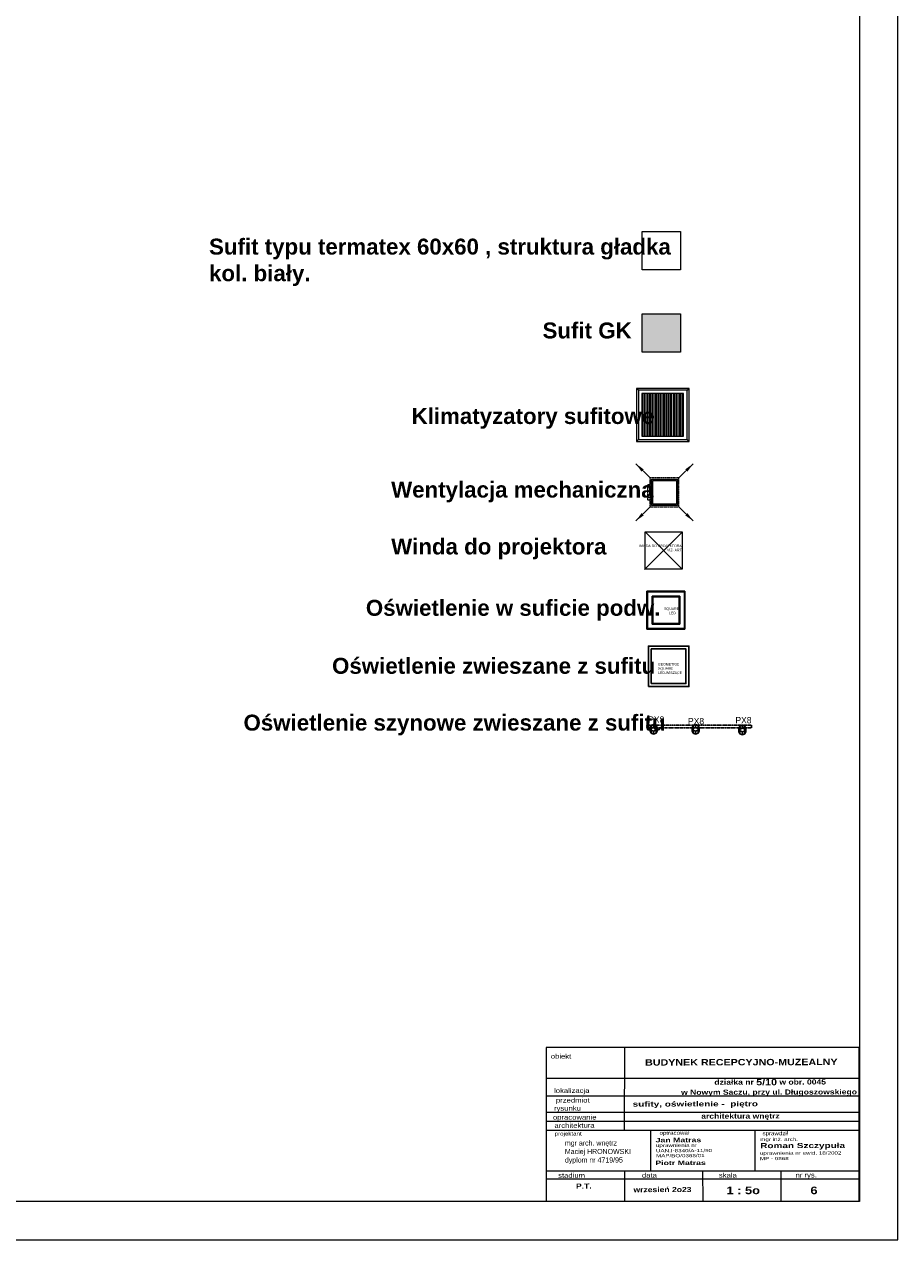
# Model space of a CAD drawing. Header units: millimetres. Extents: x -9038497 to 54128, y -10570064 to 59476.
# Tile 68 of 135: x 40791 to 42160, y 23154 to 25059. Entities that reach past the tile are written whole.
import ezdxf

# ---------------------------------------------------------------- set-up
doc = ezdxf.new("R2010")
doc.units = ezdxf.units.MM
doc.header["$LTSCALE"] = 0.8
doc.linetypes.add('Dash', pattern=[0.435, 0.3175, -0.1175])
doc.linetypes.add('HIDDEN2', pattern=[0.1875, 0.125, -0.0625])
for name, color, linetype, lineweight in [('0 proj_wentylacja', 233, 'Continuous', 0), ('0 proj_widok widok widok', 7, 'Continuous', 0), ('O_lampy', 190, 'Continuous', 30), ('OPIS', 122, 'Continuous', 18), ('proj_opis 0.30', 120, 'Continuous', 30)]:
    doc.layers.add(name, color=color, linetype=linetype, lineweight=lineweight)
for name, color, linetype in [('1', 7, 'Continuous'), ('FLUID-N1-INS', 7, 'Continuous'), ('Oprawa_02', 2, 'Continuous'), ('Oprawa_08', 2, 'Continuous')]:
    doc.layers.add(name, color=color, linetype=linetype)
doc.styles.add('arial', font='arial.ttf', dxfattribs={"height": 14})
doc.styles.add('ARIAL_CE', font='arial.ttf', dxfattribs={"height": 15})
doc.styles.add('ARIAL_WYM50', font='arial.ttf', dxfattribs={"height": 15})
doc.styles.add('courier', font='stylu.ttf')
doc.styles.add('FDBES', font='simplex.shx')
doc.styles.get("Standard").update_dxf_attribs({"font": 'g12f13.shx', "width": 0.8, "height": 10})
doc.styles.add('WYMIAR-20', font='ARIALN.TTF', dxfattribs={"height": 4})
doc.styles.add('WYMIAR-50', font='ARIALN.TTF', dxfattribs={"height": 10})
doc.dimstyles.new('FDBES', dxfattribs={"dimscale": 50, "dimtxt": 4, "dimasz": 2.5, "dimexe": 0.8, "dimexo": 2, "dimgap": 1, "dimtad": 1, "dimdsep": 46, "dimtxsty": 'FDBES', "dimcen": 2.5, "dimclrd": 4, "dimclre": 5, "dimadec": 0, "dimazin": 0, "dimtfac": 1, "dimtmove": 0, "dimatfit": 3, "dimfxl": 1, "dimarcsym": 0})

# ---------------------------------------------------------------- blocks, each defined once
blk = doc.blocks.new('G$CC161A1DE')
at = {"layer": 'OPIS', "width": 743.088, "attachment_point": 1, "rotation": 0.1544, "style": 'courier'}
for s, insert, char_height in [('{\\W1.4;\\fArial|b0|i0|c238|p34;\\H0.555556x;mgr inż. arch.\\P\\fArial|b1|i0|c238|p34;\\H1.599999x;Roman Szczypuła}', (0.9, 70.4), 18), ('{\\fArial|b0|i0|c238|p34;\\W1.4;uprawnienia nr ewid. 18/2002}', (0, 27.2), 10), ('{\\fArial|b0|i0|c238|p34;\\W1.4;MP - 0868}', (0, 10.1), 10)]:
    blk.add_mtext(s, dxfattribs=dict(at, insert=insert, char_height=char_height))
blk = doc.blocks.new('G$C0830A37A')
at = {"layer": 'OPIS', "width": 743.088, "attachment_point": 1, "rotation": 0.1544, "style": 'courier'}
for s, insert, char_height in [('{\\W1.4;\\fArial|b1|i0|c238|p34;Jan Matras}', (0, 61.1), 14), ('{\\fArial|b0|i0|c238|p34;\\W1.4;uprawnienia nr\\PUAN.I-8340/A-11/90}', (0.9, 42.6), 10), ('{\\fArial|b0|i0|c238|p34;\\W1.4;MAP/BO/0368/01}', (1.1, 10.2), 10)]:
    blk.add_mtext(s, dxfattribs=dict(at, insert=insert, char_height=char_height))

msp = doc.modelspace()

# ---------------------------------------------------------------- hatches: boundary and pattern name
at = {"layer": '0 proj_widok widok widok', "lineweight": 0, "true_color": 0xc7c8ca, "transparency": 33554687}
h = msp.add_hatch(color=9, dxfattribs=at)
h.dxf.hatch_style = 1
h.paths.add_polyline_path([(41819.38, 24605.1), (41759.38, 24605.1), (41759.38, 24545.1), (41819.38, 24545.1)])

# ---------------------------------------------------------------- linework, layer by layer
at = {"color": 0, "linetype": 'ByBlock', "lineweight": 5, "extrusion": (0, 0, -1)}
for p, q in [((41775.68, 24333.47), (41767.68, 24333.47)), ((41773.68, 24333.47), (41773.68, 24346.07)), ((41773.68, 24346.07), (41814.88, 24346.07)), ((41775.68, 24344.07), (41775.68, 24306.87)), ((41775.68, 24344.07), (41812.88, 24344.07)), ((41812.88, 24344.07), (41812.88, 24306.87)), ((41814.88, 24346.07), (41814.88, 24304.87)), ((41775.68, 24317.47), (41767.68, 24317.47)), ((41773.68, 24304.87), (41773.68, 24317.47)), ((41814.88, 24304.87), (41773.68, 24304.87)), ((41812.88, 24306.87), (41775.68, 24306.87))]:
    msp.add_line(p, q, dxfattribs=at)
at = {"lineweight": 0, "ltscale": 40}
for p, q in [((41772.35, 23324.67), (41772.35, 23261.21)), ((41935.79, 23325), (41935.79, 23261.54))]:
    msp.add_line(p, q, dxfattribs=at)
at = {"layer": '0 proj_wentylacja', "lineweight": 0}
for p, q in [((41753.54, 24485.44), (41750.54, 24488.44)), ((41829.82, 24485.44), (41832.82, 24488.44)), ((41760, 24480.44), (41760, 24413.54)), ((41762.5, 24480.44), (41762.5, 24413.54)), ((41765, 24480.44), (41765, 24413.54)), ((41767.5, 24480.44), (41767.5, 24413.54)), ((41770, 24480.44), (41770, 24413.54)), ((41772.5, 24480.44), (41772.5, 24413.54)), ((41775, 24480.44), (41775, 24413.54)), ((41777.5, 24480.44), (41777.5, 24413.54)), ((41780, 24480.44), (41780, 24413.54)), ((41782.5, 24480.44), (41782.5, 24413.54)), ((41785, 24480.44), (41785, 24413.54)), ((41787.5, 24480.44), (41787.5, 24413.54)), ((41790, 24480.44), (41790, 24413.54)), ((41792.5, 24480.44), (41792.5, 24413.54)), ((41795, 24480.44), (41795, 24413.54)), ((41797.5, 24480.44), (41797.5, 24413.54)), ((41800, 24480.44), (41800, 24413.54)), ((41802.5, 24480.44), (41802.5, 24413.54)), ((41805, 24480.44), (41805, 24413.54)), ((41807.63, 24480.44), (41807.63, 24413.54)), ((41810.13, 24480.44), (41810.13, 24413.54)), ((41812.63, 24480.44), (41812.63, 24413.54)), ((41815.13, 24480.44), (41815.13, 24413.54)), ((41817.63, 24480.44), (41817.63, 24413.54)), ((41820.13, 24480.44), (41820.13, 24413.54)), ((41822.63, 24480.44), (41822.63, 24413.54)), ((41753.54, 24408.43), (41750.54, 24405.43)), ((41829.92, 24408.52), (41832.92, 24405.52))]:
    msp.add_line(p, q, dxfattribs=at)
for points in [[(41750.54, 24488.44), (41750.54, 24405.43), (41833.03, 24405.43), (41833.03, 24488.44)], [(41753.54, 24485.44), (41753.54, 24408.36), (41829.97, 24408.36), (41829.97, 24485.44)], [(41758.54, 24480.44), (41758.54, 24413.54), (41824.29, 24413.54), (41824.29, 24480.44)]]:
    msp.add_lwpolyline(points, close=True, dxfattribs=at)
at = {"layer": '0 proj_widok widok widok', "lineweight": 0}
for p, q in [((41759.38, 24674.4), (41759.38, 24734.4)), ((41759.38, 24734.4), (41819.38, 24734.4)), ((41819.38, 24734.4), (41819.38, 24674.4)), ((41819.38, 24674.4), (41759.38, 24674.4)), ((41759.38, 24545.1), (41759.38, 24605.1)), ((41759.38, 24605.1), (41819.38, 24605.1)), ((41819.38, 24605.1), (41819.38, 24545.1)), ((41819.38, 24545.1), (41759.38, 24545.1)), ((41763.12, 24204.65), (41822.34, 24263.39)), ((41763.8, 24263.82), (41822.09, 24204.87))]:
    msp.add_line(p, q, dxfattribs=at)
for points in [[(37959.87, 23153.88), (42159.87, 23153.88), (42159.87, 26101.88), (37959.87, 26101.88)], [(37959.87, 23153.88), (42159.87, 23153.88), (42159.87, 26101.88), (37959.87, 26101.88)], [(38279.87, 26041.88), (42099.87, 26041.88), (42099.87, 23213.88), (38279.87, 23213.88)], [(41822.16, 24205.17), (41763.87, 24205.17), (41763.87, 24263.56), (41822.16, 24263.56)]]:
    msp.add_lwpolyline(points, close=True, dxfattribs=at)
at = {"layer": 'FLUID-N1-INS', "color": 0, "linetype": 'HIDDEN2', "lineweight": 5, "extrusion": (0, 0, -1)}
for p, q in [((41767.68, 24337.47), (41767.68, 24333.47)), ((41771.68, 24337.47), (41767.68, 24337.47)), ((41767.68, 24333.47), (41767.68, 24317.47)), ((41771.68, 24302.87), (41771.68, 24348.07)), ((41816.88, 24348.07), (41771.68, 24348.07)), ((41816.88, 24302.87), (41816.88, 24348.07)), ((41767.68, 24317.47), (41767.68, 24313.47)), ((41771.68, 24313.47), (41767.68, 24313.47)), ((41771.68, 24302.87), (41816.88, 24302.87))]:
    msp.add_line(p, q, dxfattribs=at)
at = {"layer": 'O_lampy', "color": 2, "linetype": 'Dash', "ltscale": 0.09}
for p, q in [((41766.49, 23956.28), (41766.49, 23960.28)), ((41766.49, 23960.28), (41930.94, 23960.28)), ((41930.94, 23956.28), (41766.49, 23956.28)), ((41930.94, 23960.28), (41930.94, 23956.28))]:
    msp.add_line(p, q, dxfattribs=at)
at = {"layer": 'O_lampy', "color": 2, "ltscale": 0.5}
for p, q in [((41773.42, 23959.98), (41771.81, 23956.33)), ((41771.81, 23956.33), (41773.42, 23959.98)), ((41771.81, 23956.33), (41773.42, 23952.67)), ((41773.42, 23952.67), (41771.81, 23956.33)), ((41771.81, 23956.33), (41771.81, 23951.71)), ((41771.81, 23951.71), (41771.81, 23956.33)), ((41771.81, 23951.71), (41773.42, 23955.37)), ((41773.42, 23955.37), (41771.81, 23951.71)), ((41773.42, 23948.06), (41771.81, 23951.71)), ((41771.81, 23951.71), (41773.42, 23948.06)), ((41777.31, 23961.5), (41773.42, 23959.98)), ((41773.42, 23959.98), (41777.31, 23961.5)), ((41773.42, 23959.98), (41773.42, 23955.37)), ((41773.42, 23955.37), (41773.42, 23959.98)), ((41773.42, 23955.37), (41777.31, 23956.88)), ((41777.31, 23956.88), (41773.42, 23955.37)), ((41773.42, 23952.67), (41777.31, 23951.16)), ((41773.42, 23952.67), (41773.42, 23948.06)), ((41777.31, 23951.16), (41773.42, 23952.67)), ((41773.42, 23948.06), (41773.42, 23952.67)), ((41781.2, 23959.98), (41777.31, 23961.5)), ((41777.31, 23961.5), (41777.31, 23956.88)), ((41777.31, 23956.88), (41777.31, 23961.5)), ((41777.31, 23961.5), (41781.2, 23959.98)), ((41777.31, 23956.88), (41781.2, 23955.37)), ((41781.2, 23955.37), (41777.31, 23956.88)), ((41777.31, 23951.16), (41781.2, 23952.67)), ((41781.2, 23952.67), (41777.31, 23951.16)), ((41777.31, 23946.54), (41777.31, 23951.16)), ((41777.31, 23951.16), (41777.31, 23946.54)), ((41782.81, 23956.33), (41781.2, 23959.98)), ((41781.2, 23959.98), (41781.2, 23955.37)), ((41781.2, 23955.37), (41781.2, 23959.98)), ((41781.2, 23959.98), (41782.81, 23956.33)), ((41781.2, 23952.67), (41782.81, 23956.33)), ((41782.81, 23956.33), (41781.2, 23952.67)), ((41781.2, 23955.37), (41782.81, 23951.71)), ((41782.81, 23951.71), (41781.2, 23955.37)), ((41781.2, 23952.67), (41781.2, 23948.06)), ((41781.2, 23948.06), (41781.2, 23952.67)), ((41782.81, 23951.71), (41781.2, 23948.06)), ((41781.2, 23948.06), (41782.81, 23951.71)), ((41782.81, 23956.33), (41782.81, 23951.71)), ((41782.81, 23951.71), (41782.81, 23956.33)), ((41839.05, 23960.04), (41837.44, 23956.39)), ((41837.44, 23956.39), (41839.05, 23960.04)), ((41837.44, 23956.39), (41839.05, 23952.73)), ((41839.05, 23952.73), (41837.44, 23956.39)), ((41837.44, 23956.39), (41837.44, 23951.77)), ((41837.44, 23951.77), (41837.44, 23956.39)), ((41837.44, 23951.77), (41839.05, 23955.42)), ((41839.05, 23955.42), (41837.44, 23951.77)), ((41839.05, 23948.11), (41837.44, 23951.77)), ((41837.44, 23951.77), (41839.05, 23948.11)), ((41842.94, 23961.55), (41839.05, 23960.04)), ((41839.05, 23960.04), (41842.94, 23961.55)), ((41839.05, 23960.04), (41839.05, 23955.42)), ((41839.05, 23955.42), (41839.05, 23960.04)), ((41839.05, 23955.42), (41842.94, 23956.94)), ((41842.94, 23956.94), (41839.05, 23955.42)), ((41839.05, 23952.73), (41842.94, 23951.22)), ((41839.05, 23952.73), (41839.05, 23948.11)), ((41842.94, 23951.22), (41839.05, 23952.73)), ((41839.05, 23948.11), (41839.05, 23952.73)), ((41846.83, 23960.04), (41842.94, 23961.55)), ((41842.94, 23961.55), (41842.94, 23956.94)), ((41842.94, 23956.94), (41842.94, 23961.55)), ((41842.94, 23961.55), (41846.83, 23960.04)), ((41842.94, 23956.94), (41846.83, 23955.42)), ((41846.83, 23955.42), (41842.94, 23956.94)), ((41842.94, 23951.22), (41846.83, 23952.73)), ((41846.83, 23952.73), (41842.94, 23951.22)), ((41842.94, 23946.6), (41842.94, 23951.22)), ((41842.94, 23951.22), (41842.94, 23946.6)), ((41848.44, 23956.39), (41846.83, 23960.04)), ((41846.83, 23960.04), (41846.83, 23955.42)), ((41846.83, 23955.42), (41846.83, 23960.04)), ((41846.83, 23960.04), (41848.44, 23956.39)), ((41846.83, 23952.73), (41848.44, 23956.39)), ((41848.44, 23956.39), (41846.83, 23952.73)), ((41846.83, 23955.42), (41848.44, 23951.77)), ((41848.44, 23951.77), (41846.83, 23955.42)), ((41846.83, 23952.73), (41846.83, 23948.11)), ((41846.83, 23948.11), (41846.83, 23952.73)), ((41848.44, 23951.77), (41846.83, 23948.11)), ((41846.83, 23948.11), (41848.44, 23951.77)), ((41848.44, 23956.39), (41848.44, 23951.77)), ((41848.44, 23951.77), (41848.44, 23956.39)), ((41912.6, 23958.76), (41910.99, 23955.11)), ((41910.99, 23955.11), (41912.6, 23958.76)), ((41910.99, 23955.11), (41912.6, 23951.45)), ((41912.6, 23951.45), (41910.99, 23955.11)), ((41910.99, 23955.11), (41910.99, 23950.49)), ((41910.99, 23950.49), (41910.99, 23955.11)), ((41910.99, 23950.49), (41912.6, 23954.15)), ((41912.6, 23954.15), (41910.99, 23950.49)), ((41916.49, 23960.28), (41912.6, 23958.76)), ((41912.6, 23958.76), (41916.49, 23960.28)), ((41912.6, 23958.76), (41912.6, 23954.15)), ((41912.6, 23954.15), (41912.6, 23958.76)), ((41912.6, 23954.15), (41916.49, 23955.66)), ((41916.49, 23955.66), (41912.6, 23954.15)), ((41912.6, 23951.45), (41916.49, 23949.94)), ((41912.6, 23951.45), (41912.6, 23946.84)), ((41916.49, 23949.94), (41912.6, 23951.45)), ((41912.6, 23946.84), (41912.6, 23951.45)), ((41920.38, 23958.76), (41916.49, 23960.28)), ((41916.49, 23960.28), (41916.49, 23955.66)), ((41916.49, 23955.66), (41916.49, 23960.28)), ((41916.49, 23960.28), (41920.38, 23958.76)), ((41916.49, 23955.66), (41920.38, 23954.15)), ((41920.38, 23954.15), (41916.49, 23955.66)), ((41916.49, 23949.94), (41920.38, 23951.45)), ((41920.38, 23951.45), (41916.49, 23949.94)), ((41921.99, 23955.11), (41920.38, 23958.76)), ((41920.38, 23958.76), (41920.38, 23954.15)), ((41920.38, 23954.15), (41920.38, 23958.76)), ((41920.38, 23958.76), (41921.99, 23955.11)), ((41920.38, 23951.45), (41921.99, 23955.11)), ((41921.99, 23955.11), (41920.38, 23951.45)), ((41920.38, 23954.15), (41921.99, 23950.49)), ((41921.99, 23950.49), (41920.38, 23954.15)), ((41920.38, 23951.45), (41920.38, 23946.84)), ((41920.38, 23946.84), (41920.38, 23951.45)), ((41921.99, 23955.11), (41921.99, 23950.49)), ((41921.99, 23950.49), (41921.99, 23955.11)), ((41777.31, 23946.54), (41773.42, 23948.06)), ((41773.42, 23948.06), (41777.31, 23946.54)), ((41781.2, 23948.06), (41777.31, 23946.54)), ((41777.31, 23946.54), (41781.2, 23948.06)), ((41842.94, 23946.6), (41839.05, 23948.11)), ((41839.05, 23948.11), (41842.94, 23946.6)), ((41846.83, 23948.11), (41842.94, 23946.6)), ((41842.94, 23946.6), (41846.83, 23948.11)), ((41912.6, 23946.84), (41910.99, 23950.49)), ((41910.99, 23950.49), (41912.6, 23946.84)), ((41916.49, 23945.32), (41912.6, 23946.84)), ((41912.6, 23946.84), (41916.49, 23945.32)), ((41916.49, 23945.32), (41916.49, 23949.94)), ((41916.49, 23949.94), (41916.49, 23945.32)), ((41920.38, 23946.84), (41916.49, 23945.32)), ((41916.49, 23945.32), (41920.38, 23946.84)), ((41921.99, 23950.49), (41920.38, 23946.84)), ((41920.38, 23946.84), (41921.99, 23950.49))]:
    msp.add_line(p, q, dxfattribs=at)
at = {"layer": 'OPIS'}
for p, q in [((41731.5, 23455.03), (41731.32, 23325)), ((42098.9, 23406.59), (41608.93, 23406.59)), ((42099.06, 23406.59), (41609.08, 23406.59)), ((42099.13, 23378.96), (41609.15, 23378.96)), ((42099.2, 23353.13), (41609.22, 23353.13)), ((42099.28, 23325), (41608.88, 23325)), ((42099.24, 23339.09), (41609.26, 23339.09)), ((42099.41, 23261.54), (41609.43, 23261.54)), ((42099.45, 23248.62), (41609.47, 23248.62)), ((41731.45, 23261.54), (41731.58, 23214.17)), ((41853.94, 23261.21), (41854.23, 23214.51)), ((41976.76, 23262.53), (41976.89, 23215.17))]:
    msp.add_line(p, q, dxfattribs=at)
msp.add_lwpolyline([(41608.93, 23214.17), (42099.54, 23214.17), (42099.44, 23455.03), (41608.83, 23455.03)], close=True, dxfattribs=at)
at = {"layer": 'Oprawa_02'}
for p, q in [((41826.43, 24170.5), (41766.8, 24170.5)), ((41766.8, 24170.5), (41766.8, 24110.94)), ((41825.43, 24169.5), (41767.8, 24169.5)), ((41767.8, 24169.5), (41767.8, 24111.94)), ((41818.45, 24162.5), (41774.78, 24162.5)), ((41774.78, 24162.5), (41774.78, 24118.94)), ((41817.45, 24161.5), (41775.78, 24161.5)), ((41775.78, 24161.5), (41775.78, 24119.94)), ((41817.45, 24119.94), (41817.45, 24161.5)), ((41818.45, 24118.94), (41818.45, 24162.5)), ((41825.43, 24111.94), (41825.43, 24169.5)), ((41826.43, 24110.94), (41826.43, 24170.5)), ((41826.43, 24110.94), (41766.8, 24110.94)), ((41825.43, 24111.94), (41767.8, 24111.94)), ((41818.45, 24118.94), (41774.78, 24118.94)), ((41817.45, 24119.94), (41775.78, 24119.94))]:
    msp.add_line(p, q, dxfattribs=at)
for points in [[(41768.97, 24021.02), (41832.47, 24021.02), (41832.47, 24084.52), (41768.97, 24084.52)], [(41773.57, 24025.62), (41827.87, 24025.62), (41827.87, 24079.92), (41773.57, 24079.92)]]:
    msp.add_lwpolyline(points, close=True, dxfattribs=at)

# ---------------------------------------------------------------- block references
at = {"color": 1, "lineweight": 0, "ltscale": 40, "xscale": 0.5, "yscale": 0.5, "zscale": 0.5}
for name, p in [('G$C0830A37A', (41780.41, 23282.98)), ('G$CC161A1DE', (41943.87, 23278.48))]:
    msp.add_blockref(name, p, dxfattribs=at)

# ---------------------------------------------------------------- texts
at = {"layer": '0 proj_widok widok widok', "lineweight": 0}
for s, width, gutter_width, insert, char_height, attachment_point, style in [('{\\fArial Unicode MS|b1|i0|c238|p34;Sufit typu termatex 60x60 , struktura gładka \\Pkol. biały.}', 746.5531, 50, (41080.28, 24723.24), 25, 1, 'WYMIAR-50'), ('{\\fArial Unicode MS|b1|i0|c238|p34;Sufit GK}', 746.5531, 50, (41603.14, 24591.78), 25, 1, 'WYMIAR-50'), ('\\pt625;{\\fArial Unicode MS|b1|i0|c238|p34; Klimatyzatory sufitowe }', 746.5531, 50, (41388.13, 24457.66), 25, 1, 'WYMIAR-50'), ('\\pt625;{\\fArial Unicode MS|b1|i0|c238|p34; Wentylacja mechaniczna}', 746.5531, 50, (41356.08, 24342.29), 25, 1, 'WYMIAR-50'), ('\\pt625;{\\fArial Unicode MS|b1|i0|c238|p34; Winda do projektora}', 746.5531, 50, (41356.08, 24253.13), 25, 1, 'WYMIAR-50'), ('WINDA DO PROJEKTORA\\PVIZ- ART    ', 57.9121, 20, (41821.14, 24243.63), 4, 3, 'WYMIAR-20'), ('\\pt625;{\\fArial Unicode MS|b1|i0|c238|p34; Oświetlenie w suficie podw.  }', 746.5531, 50, (41316.42, 24156.97), 25, 1, 'WYMIAR-50'), ('SQUARE\\P     LED', 20.891, 20, (41793.73, 24145.18), 4, 1, 'WYMIAR-20'), ('\\pt625;{\\fArial Unicode MS|b1|i0|c238|p34; Oświetlenie zwieszane z sufitu  }', 746.5531, 50, (41263.45, 24066.05), 25, 1, 'WYMIAR-50'), ('GEOMETRIC     SQUARE\\PLED-WISZĄCE', 20.891, 20, (41784.16, 24058), 4, 1, 'WYMIAR-20'), ('\\pt625;{\\fArial Unicode MS|b1|i0|c238|p34; Oświetlenie szynowe zwieszane z sufitu  }', 746.5531, 50, (41124.61, 23976.99), 25, 1, 'WYMIAR-50')]:
    msp.add_mtext_dynamic_manual_height_columns(s, width=width, gutter_width=gutter_width, heights=[0], dxfattribs=dict(at, insert=insert, char_height=char_height, attachment_point=attachment_point, style=style))
at = {"layer": '1', "insert": (41956.28, 23392.41), "char_height": 8, "width": 442.3872, "attachment_point": 5, "rotation": 0.15445, "style": 'ARIAL_WYM50'}
msp.add_mtext('\\A1;{\\fArial|b1|i0|c238|p34;\\W1.2;  działka nr \\H1.25x;5/10\\H0.8x; w obr. 0045\\P w Nowym Saczu, przy ul. Długoszowskiego }', dxfattribs=at)
at = {"layer": 'OPIS', "rotation": 0.15445}
for s, insert, char_height, width, attachment_point, style in [('\\pi-120,l200.00024,t200.00024;9o\\P275', (40721.81, 25016.09), 12, 1777.5174, 5, 'ARIAL_CE'), ('\\pi-120,l200.00024,t200.00024;9o\\P275', (40721.81, 24256.59), 12, 1777.5174, 5, 'ARIAL_CE'), ('\\pi-120,l200.00024,t200.00024;9o\\P275', (40721.75, 24132.34), 12, 1777.5174, 5, 'ARIAL_CE'), ('\\pi-120,l200.00024,t200.00024;9o\\P275', (40721.81, 24002.93), 12, 1777.5174, 5, 'ARIAL_CE'), ('\\pi-120,l200.00024,t200.00024;9o\\P275', (40720.32, 23878.09), 12, 1777.5174, 5, 'ARIAL_CE'), ('{\\fEuphemia|b0|i0|c0|p34;\\W1.2;obiekt}', (41632.1, 23441.35), 7.5, 355.5035, 5, 'ARIAL_WYM50'), ('{\\fArial|b1|i0|c238|p34;\\W1.2; BUDYNEK RECEPCYJNO-MUZEALNY}', (41912.41, 23432.12), 10, 388.7918, 5, 'ARIAL_WYM50'), ('{\\fEuphemia|b0|i0|c0|p34;\\W1.2;lokalizacja}', (41648.88, 23386.53), 7.5, 355.5035, 5, 'ARIAL_WYM50'), ('{\\fEuphemia|b0|i0|c0|p34;\\W1.2;     przedmiot\\Prysunku}', (41642.15, 23365.12), 7.5, 355.5035, 5, 'ARIAL_WYM50'), ('{\\fArial|b1|i0|c238|p34;\\W1.4;\\C0; sufity, oświetlenie -  piętro}', (41739.99, 23370.5), 8, 367.9618, 1, 'arial'), ('{\\fEuphemia|b0|i0|c0|p34;\\W1.2;opracowanie}', (41653.59, 23344.74), 7.5, 355.5035, 5, 'ARIAL_WYM50'), ('{\\fArial|b1|i0|c238|p34;\\W1.2;architektura wnętrz}', (41913.4, 23346.61), 8, 355.5035, 5, 'ARIAL_WYM50'), ('{\\fEuphemia|b0|i0|c0|p34;\\W1.2;architektura}', (41653.24, 23332.92), 7.5, 355.5035, 5, 'ARIAL_WYM50'), ('{\\W1.2;\\FEuphemia|c0;projektant}', (41643.27, 23319.23), 6, 355.5035, 5, 'ARIAL_WYM50'), ('{\\W1.2;\\FEuphemia|c0;optracował}', (41809.78, 23320.46), 6, 355.5035, 5, 'ARIAL_WYM50'), ('{\\W1.2;\\FEuphemia|c0;sprawdził}', (41968.03, 23319.74), 6, 355.5035, 5, 'ARIAL_WYM50'), ('{\\W1.4;\\fArial|b1|i0|c238|p34;Piotr Matras}', (41779.95, 23277.75), 7, 371.5441, 1, 'courier'), ('{\\fEuphemia|b0|i0|c0|p34;\\W1.2;stadium}', (41648.61, 23254.59), 7.5, 355.5035, 5, 'ARIAL_WYM50'), ('{\\fEuphemia|b0|i0|c0|p34;\\W1.2;data}', (41770.62, 23254.92), 7.5, 355.5035, 5, 'ARIAL_WYM50'), ('{\\fEuphemia|b0|i0|c0|p34;\\W1.2;skala}', (41893.59, 23254.92), 7.5, 355.5035, 5, 'ARIAL_WYM50'), ('{\\fEuphemia|b0|i0|c0|p34;\\W1.2;nr rys.}', (42016.45, 23254), 7.5, 355.5035, 5, 'ARIAL_WYM50'), ('{\\W1.2;\\fArial|b1|i0|c238|p34;P.T.}', (41667.84, 23237.95), 8, 355.5035, 5, 'ARIAL_WYM50'), ('{\\W1.2;\\fArial|b1|i0|c238|p34;wrzesień 2o23}', (41791.14, 23232.39), 8, 355.5035, 5, 'ARIAL_WYM50'), ('{\\W1.2;\\fArial|b1|i0|c238|p34;\\C0;1 : 5o}', (41891.43, 23237.1), 12, 367.9618, 1, 'arial'), ('{\\fArial|b1|i0|c238|p34;\\W1.2;\\C0;6}', (42023.02, 23237.1), 12, 367.9618, 1, 'arial')]:
    msp.add_mtext(s, dxfattribs=dict(at, insert=insert, char_height=char_height, width=width, attachment_point=attachment_point, style=style))
at = {"layer": 'Oprawa_08', "color": 7}
for p in [(41768.65, 23964.19, -1), (41831.12, 23961.78, -1), (41905.46, 23963.3, -1)]:
    msp.add_text('PX8', height=10, dxfattribs=at).set_placement(p)
at = {"layer": 'proj_opis 0.30', "insert": (41635.09, 23309.52), "char_height": 8, "width": 227.9988, "attachment_point": 1, "style": 'WYMIAR-50'}
msp.add_mtext(' mgr arch. wnętrz\\P Maciej HRONOWSKI\\P dyplom nr 4719/95', dxfattribs=at)

# ---------------------------------------------------------------- leaders
at = {"color": 0, "lineweight": 5}
for points in [[(41749.41, 24370.35), (41771.68, 24348.07)], [(41839.15, 24370.35), (41816.88, 24348.07)], [(41749.41, 24280.6), (41771.68, 24302.87)], [(41839.15, 24280.6), (41816.88, 24302.87)]]:
    msp.add_leader(points, dimstyle='FDBES', override={"dimscale": 6, "dimclrd": 82}, dxfattribs=at)

doc.saveas('drawing.dxf')
